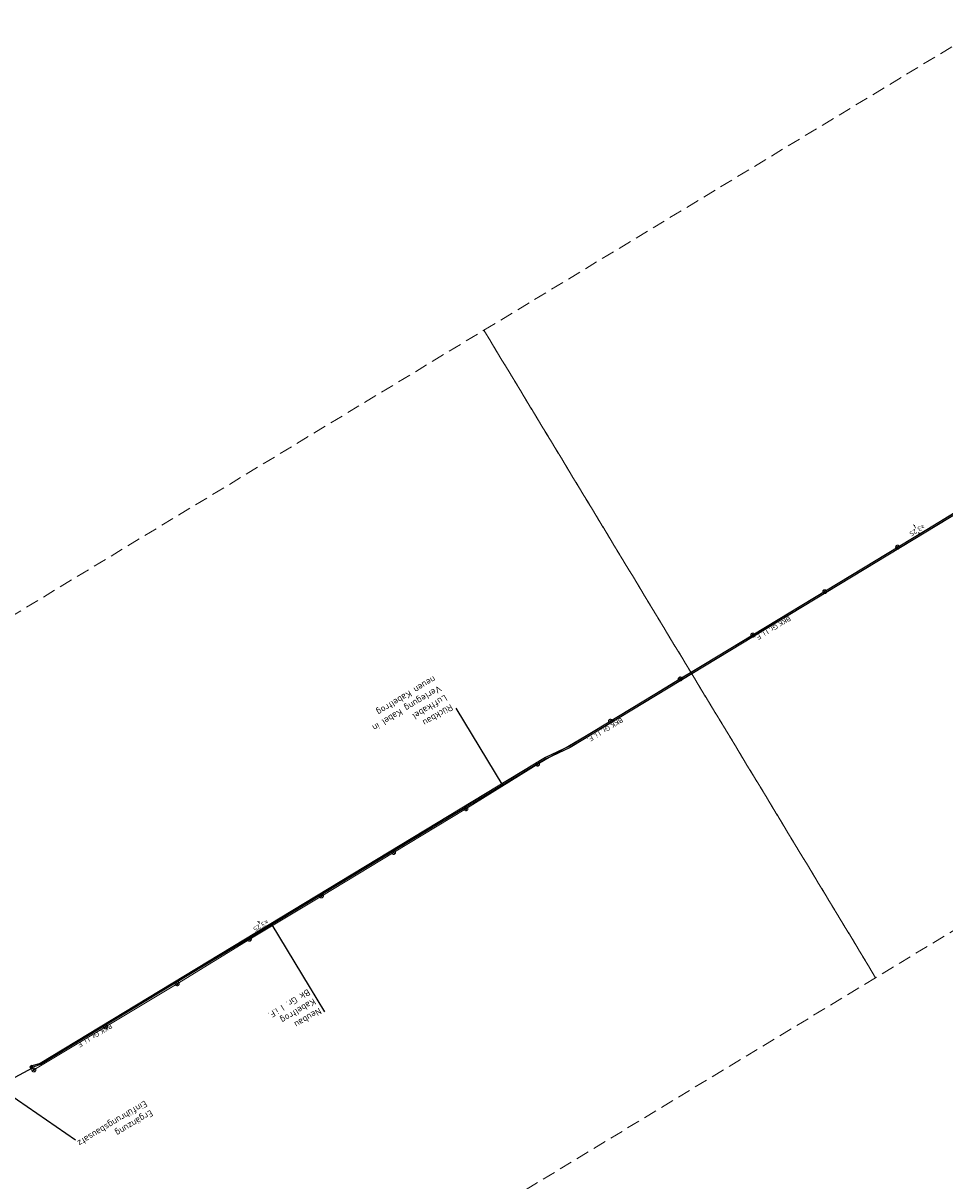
# Model space of a CAD drawing. Header units: metres. Extents: x 3425266 to 3446567, y 5432533 to 5452217.
# Tile 7 of 82: x 3430745 to 3431095, y 5435101 to 5435540. Entities that reach past the tile are written whole.
import ezdxf
from ezdxf import colors
from ezdxf.entities.mleader import LeaderData, LeaderLine
from ezdxf.math import Vec2, Vec3

# ---------------------------------------------------------------- set-up
doc = ezdxf.new("R2010")
doc.units = ezdxf.units.M
doc.header["$MEASUREMENT"] = 0
doc.linetypes.add('STRICHLINIEX2', pattern=[1.5, 1, -0.5])
doc.layers.get('0').update_dxf_attribs({"true_color": 0x939393})
doc.layers.add('MC-AL-Blattschnitte_3433', color=30, linetype='STRICHLINIEX2', lineweight=18, plot=False)
for name, color, linetype, lineweight in [('MC-AL_Neubau_Planung-ESTW-Landau-Kabel_ausgeschaltet_TXT', 50, 'Continuous', 25), ('MC_P_Beschriftung_Kabeltrog_TXT', 10, 'Continuous', 25), ('N_KTB', 10, 'Continuous', 25), ('N_KTB_Text', 10, 'Continuous', 18), ('R_KTB', 40, 'Continuous', 18), ('R_KTB_Text', 40, 'Continuous', 18)]:
    doc.layers.add(name, color=color, linetype=linetype, lineweight=lineweight)
doc.styles.add('Isocpeur', font='isocpeur.ttf')
doc.styles.add('K_ISOCP', font='k_isocp.shx')
doc.styles.get("Standard").update_dxf_attribs({"font": 'arial.ttf'})
doc.dimstyles.get("Standard").update_dxf_attribs({"dimtxt": 0.18, "dimasz": 0.18, "dimexe": 0.18, "dimexo": 0.0625, "dimgap": 0.09, "dimtad": 0, "dimtih": 1, "dimtoh": 1, "dimdec": 4, "dimzin": 0, "dimdsep": 46, "dimtxsty": 'Standard', "dimcen": 0.09, "dimadec": 0, "dimazin": 0, "dimtfac": 1, "dimtdec": 4, "dimtofl": 0, "dimtmove": 0, "dimatfit": 1, "dimfxl": 1, "dimtolj": 1, "dimtzin": 0, "dimarcsym": 0})

# ---------------------------------------------------------------- blocks, each defined once
blk = doc.blocks.new('_None')
blk = doc.blocks.new('_Oblique')
at = {"color": 0, "linetype": 'ByBlock', "lineweight": -2}
blk.add_line((-0.5, -0.5), (0.5, 0.5), dxfattribs=at)
blk = doc.blocks.new('*D52')
at = {"layer": 'Defpoints', "color": 0, "lineweight": 5, "transparency": 16777216}
for p in [(3431083.02, 5435349.53), (3431085.11, 5435346.07), (3431085.11, 5435346.07)]:
    blk.add_point(p, dxfattribs=at)
at = {"layer": 'N_KTB_Text', "color": 0, "lineweight": 0, "transparency": 16777216}
for p, q in [((3431083.02, 5435349.53), (3431083.02, 5435349.53)), ((3431083.02, 5435349.53), (3431083.46, 5435348.81)), ((3431085.11, 5435346.07), (3431084.67, 5435346.8)), ((3431085.11, 5435346.07), (3431085.11, 5435346.07))]:
    blk.add_line(p, q, dxfattribs=at)
at = {"layer": 'N_KTB_Text', "color": 0, "lineweight": 0, "transparency": 16777216, "xscale": 0.5, "yscale": 0.5, "zscale": 0.5}
for p, rotation in [((3431083.02, 5435349.53), 121.1669757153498), ((3431085.11, 5435346.07), 301.1669757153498)]:
    blk.add_blockref('_Oblique', p, dxfattribs=dict(at, rotation=rotation))
at = {"layer": 'N_KTB_Text', "color": 0, "transparency": 16777216, "insert": (3431084.06, 5435347.8), "char_height": 1.8, "attachment_point": 5, "rotation": 211.1906, "style": 'Isocpeur'}
blk.add_mtext('\\A1;≥3,25', dxfattribs=at)
blk = doc.blocks.new('*D42')
at = {"layer": 'Defpoints', "color": 0, "lineweight": 5, "transparency": 16777216}
for p in [(3430834.26, 5435199.16), (3430835.85, 5435196.52), (3430835.85, 5435196.52)]:
    blk.add_point(p, dxfattribs=at)
at = {"layer": 'N_KTB_Text', "color": 0, "lineweight": 0, "transparency": 16777216}
for p, q in [((3430834.26, 5435199.16), (3430834.26, 5435199.16)), ((3430834.26, 5435199.16), (3430834.45, 5435198.84)), ((3430835.85, 5435196.52), (3430835.66, 5435196.84)), ((3430835.85, 5435196.52), (3430835.85, 5435196.52))]:
    blk.add_line(p, q, dxfattribs=at)
at = {"layer": 'N_KTB_Text', "color": 0, "lineweight": 0, "transparency": 16777216, "xscale": 0.5, "yscale": 0.5, "zscale": 0.5}
for p, rotation in [((3430834.26, 5435199.16), 121.1687004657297), ((3430835.85, 5435196.52), 301.1687004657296)]:
    blk.add_blockref('_Oblique', p, dxfattribs=dict(at, rotation=rotation))
at = {"layer": 'N_KTB_Text', "color": 0, "transparency": 16777216, "insert": (3430835.05, 5435197.84), "char_height": 1.8, "attachment_point": 5, "rotation": 211.1906, "style": 'Isocpeur'}
blk.add_mtext('\\A1;≥3,25', dxfattribs=at)

msp = doc.modelspace()

# ---------------------------------------------------------------- linework, layer by layer
at = {"layer": 'N_KTB', "flags": 128}
msp.add_lwpolyline([(3430748.278, 5435144.638), (3430747.443, 5435144.087), (3430747.905, 5435143.386), (3430748.74, 5435143.936), (3430748.278, 5435144.638)], close=True, dxfattribs=at)
msp.add_lwpolyline([(3430748.323, 5435143.661), (3430747.86, 5435144.362)], dxfattribs=at)
at = {"layer": 'R_KTB'}
for p, q in [((3431077.407, 5435341.588), (3431076.125, 5435340.809)), ((3431076.377, 5435341.84), (3431077.156, 5435340.558)), ((3431049.733, 5435324.713), (3431048.451, 5435323.934)), ((3431048.703, 5435324.965), (3431049.482, 5435323.683)), ((3431022.466, 5435308.252), (3431021.184, 5435307.473)), ((3431021.436, 5435308.504), (3431022.215, 5435307.222)), ((3430994.918, 5435291.615), (3430993.636, 5435290.836)), ((3430993.888, 5435291.867), (3430994.667, 5435290.585)), ((3430968.417, 5435275.569), (3430967.135, 5435274.79)), ((3430967.387, 5435275.821), (3430968.166, 5435274.539)), ((3430940.812, 5435259.32), (3430939.53, 5435258.541)), ((3430939.782, 5435259.572), (3430940.561, 5435258.29)), ((3430913.617, 5435242.406), (3430912.335, 5435241.627)), ((3430912.587, 5435242.658), (3430913.366, 5435241.376)), ((3430886.184, 5435225.84), (3430884.902, 5435225.061)), ((3430885.154, 5435226.092), (3430885.933, 5435224.81)), ((3430858.767, 5435209.317), (3430857.485, 5435208.538)), ((3430857.737, 5435209.569), (3430858.516, 5435208.287)), ((3430831.436, 5435192.911), (3430830.154, 5435192.132)), ((3430804.065, 5435176.032), (3430802.783, 5435175.253)), ((3430803.035, 5435176.284), (3430803.814, 5435175.002)), ((3430776.823, 5435159.678), (3430775.541, 5435158.899)), ((3430775.793, 5435159.93), (3430776.572, 5435158.648)), ((3430749.642, 5435143.33), (3430748.36, 5435142.551)), ((3430748.612, 5435143.582), (3430749.391, 5435142.3))]:
    msp.add_line(p, q, dxfattribs=at)
for points in [[(3431076.125, 5435340.809), (3431076.17, 5435340.744), (3431076.22, 5435340.685), (3431076.277, 5435340.63), (3431076.339, 5435340.582), (3431076.406, 5435340.541), (3431076.477, 5435340.507), (3431076.551, 5435340.481), (3431076.627, 5435340.462), (3431076.705, 5435340.451), (3431076.783, 5435340.449), (3431076.862, 5435340.455), (3431076.939, 5435340.469), (3431077.014, 5435340.491), (3431077.087, 5435340.521), (3431077.156, 5435340.558), (3431077.221, 5435340.602), (3431077.281, 5435340.653), (3431077.335, 5435340.709), (3431077.383, 5435340.772), (3431077.424, 5435340.838), (3431077.458, 5435340.909), (3431077.485, 5435340.983), (3431077.503, 5435341.059), (3431077.514, 5435341.137), (3431077.516, 5435341.216), (3431077.51, 5435341.294), (3431077.496, 5435341.371), (3431077.474, 5435341.446), (3431077.445, 5435341.519), (3431077.407, 5435341.588), (3431077.363, 5435341.653), (3431077.312, 5435341.713), (3431077.256, 5435341.767), (3431077.194, 5435341.815), (3431077.127, 5435341.857), (3431077.056, 5435341.89), (3431076.982, 5435341.917), (3431076.906, 5435341.936), (3431076.828, 5435341.946), (3431076.75, 5435341.949), (3431076.671, 5435341.943), (3431076.594, 5435341.929), (3431076.519, 5435341.907), (3431076.446, 5435341.877), (3431076.377, 5435341.84), (3431076.312, 5435341.795), (3431076.252, 5435341.745), (3431076.198, 5435341.688), (3431076.15, 5435341.626), (3431076.109, 5435341.559), (3431076.075, 5435341.488), (3431076.048, 5435341.414), (3431076.03, 5435341.338), (3431076.019, 5435341.26), (3431076.017, 5435341.182), (3431076.023, 5435341.104), (3431076.037, 5435341.026), (3431076.059, 5435340.951), (3431076.088, 5435340.879), (3431076.125, 5435340.809)], [(3431048.451, 5435323.934), (3431048.496, 5435323.869), (3431048.546, 5435323.81), (3431048.603, 5435323.755), (3431048.665, 5435323.707), (3431048.732, 5435323.666), (3431048.803, 5435323.632), (3431048.877, 5435323.606), (3431048.953, 5435323.587), (3431049.031, 5435323.576), (3431049.109, 5435323.574), (3431049.188, 5435323.58), (3431049.265, 5435323.594), (3431049.34, 5435323.616), (3431049.413, 5435323.646), (3431049.482, 5435323.683), (3431049.547, 5435323.727), (3431049.607, 5435323.778), (3431049.661, 5435323.834), (3431049.709, 5435323.897), (3431049.75, 5435323.963), (3431049.784, 5435324.034), (3431049.811, 5435324.108), (3431049.829, 5435324.184), (3431049.84, 5435324.262), (3431049.842, 5435324.341), (3431049.836, 5435324.419), (3431049.822, 5435324.496), (3431049.8, 5435324.571), (3431049.771, 5435324.644), (3431049.733, 5435324.713), (3431049.689, 5435324.778), (3431049.638, 5435324.838), (3431049.582, 5435324.892), (3431049.52, 5435324.94), (3431049.453, 5435324.982), (3431049.382, 5435325.015), (3431049.308, 5435325.042), (3431049.232, 5435325.061), (3431049.154, 5435325.071), (3431049.076, 5435325.074), (3431048.997, 5435325.068), (3431048.92, 5435325.054), (3431048.845, 5435325.032), (3431048.772, 5435325.002), (3431048.703, 5435324.965), (3431048.638, 5435324.92), (3431048.578, 5435324.87), (3431048.524, 5435324.813), (3431048.476, 5435324.751), (3431048.435, 5435324.684), (3431048.401, 5435324.613), (3431048.374, 5435324.539), (3431048.356, 5435324.463), (3431048.345, 5435324.385), (3431048.343, 5435324.307), (3431048.349, 5435324.229), (3431048.363, 5435324.151), (3431048.385, 5435324.076), (3431048.414, 5435324.004), (3431048.451, 5435323.934)], [(3431021.184, 5435307.473), (3431021.229, 5435307.408), (3431021.279, 5435307.349), (3431021.336, 5435307.294), (3431021.398, 5435307.246), (3431021.465, 5435307.205), (3431021.536, 5435307.171), (3431021.61, 5435307.145), (3431021.686, 5435307.126), (3431021.764, 5435307.115), (3431021.842, 5435307.113), (3431021.921, 5435307.119), (3431021.998, 5435307.133), (3431022.073, 5435307.155), (3431022.146, 5435307.185), (3431022.215, 5435307.222), (3431022.28, 5435307.266), (3431022.34, 5435307.317), (3431022.394, 5435307.373), (3431022.442, 5435307.436), (3431022.483, 5435307.502), (3431022.517, 5435307.573), (3431022.544, 5435307.647), (3431022.562, 5435307.723), (3431022.573, 5435307.801), (3431022.575, 5435307.88), (3431022.569, 5435307.958), (3431022.555, 5435308.035), (3431022.533, 5435308.11), (3431022.504, 5435308.183), (3431022.466, 5435308.252), (3431022.422, 5435308.317), (3431022.371, 5435308.377), (3431022.315, 5435308.431), (3431022.253, 5435308.479), (3431022.186, 5435308.521), (3431022.115, 5435308.554), (3431022.041, 5435308.581), (3431021.965, 5435308.6), (3431021.887, 5435308.61), (3431021.809, 5435308.613), (3431021.73, 5435308.607), (3431021.653, 5435308.593), (3431021.578, 5435308.571), (3431021.505, 5435308.541), (3431021.436, 5435308.504), (3431021.371, 5435308.459), (3431021.311, 5435308.409), (3431021.257, 5435308.352), (3431021.209, 5435308.29), (3431021.168, 5435308.223), (3431021.134, 5435308.152), (3431021.107, 5435308.078), (3431021.089, 5435308.002), (3431021.078, 5435307.924), (3431021.076, 5435307.846), (3431021.082, 5435307.768), (3431021.096, 5435307.69), (3431021.118, 5435307.615), (3431021.147, 5435307.543), (3431021.184, 5435307.473)], [(3430993.636, 5435290.836), (3430993.681, 5435290.771), (3430993.731, 5435290.712), (3430993.788, 5435290.657), (3430993.85, 5435290.609), (3430993.917, 5435290.568), (3430993.988, 5435290.534), (3430994.062, 5435290.508), (3430994.138, 5435290.489), (3430994.216, 5435290.478), (3430994.294, 5435290.476), (3430994.373, 5435290.482), (3430994.45, 5435290.496), (3430994.525, 5435290.518), (3430994.598, 5435290.548), (3430994.667, 5435290.585), (3430994.732, 5435290.629), (3430994.792, 5435290.68), (3430994.846, 5435290.736), (3430994.894, 5435290.799), (3430994.935, 5435290.865), (3430994.969, 5435290.936), (3430994.996, 5435291.01), (3430995.014, 5435291.086), (3430995.025, 5435291.164), (3430995.027, 5435291.243), (3430995.021, 5435291.321), (3430995.007, 5435291.398), (3430994.985, 5435291.473), (3430994.956, 5435291.546), (3430994.918, 5435291.615), (3430994.874, 5435291.68), (3430994.823, 5435291.74), (3430994.767, 5435291.794), (3430994.705, 5435291.842), (3430994.638, 5435291.884), (3430994.567, 5435291.917), (3430994.493, 5435291.944), (3430994.417, 5435291.963), (3430994.339, 5435291.973), (3430994.261, 5435291.976), (3430994.182, 5435291.97), (3430994.105, 5435291.956), (3430994.03, 5435291.934), (3430993.957, 5435291.904), (3430993.888, 5435291.867), (3430993.823, 5435291.822), (3430993.763, 5435291.772), (3430993.709, 5435291.715), (3430993.661, 5435291.653), (3430993.62, 5435291.586), (3430993.586, 5435291.515), (3430993.559, 5435291.441), (3430993.541, 5435291.365), (3430993.53, 5435291.287), (3430993.528, 5435291.209), (3430993.534, 5435291.131), (3430993.548, 5435291.053), (3430993.57, 5435290.978), (3430993.599, 5435290.906), (3430993.636, 5435290.836)], [(3430967.135, 5435274.79), (3430967.18, 5435274.725), (3430967.23, 5435274.666), (3430967.287, 5435274.611), (3430967.349, 5435274.563), (3430967.416, 5435274.522), (3430967.487, 5435274.488), (3430967.561, 5435274.462), (3430967.637, 5435274.443), (3430967.715, 5435274.432), (3430967.793, 5435274.43), (3430967.872, 5435274.436), (3430967.949, 5435274.45), (3430968.024, 5435274.472), (3430968.097, 5435274.502), (3430968.166, 5435274.539), (3430968.231, 5435274.583), (3430968.291, 5435274.634), (3430968.345, 5435274.69), (3430968.393, 5435274.753), (3430968.434, 5435274.819), (3430968.468, 5435274.89), (3430968.495, 5435274.964), (3430968.513, 5435275.04), (3430968.524, 5435275.118), (3430968.526, 5435275.197), (3430968.52, 5435275.275), (3430968.506, 5435275.352), (3430968.484, 5435275.427), (3430968.455, 5435275.5), (3430968.417, 5435275.569), (3430968.373, 5435275.634), (3430968.322, 5435275.694), (3430968.266, 5435275.748), (3430968.204, 5435275.796), (3430968.137, 5435275.838), (3430968.066, 5435275.871), (3430967.992, 5435275.898), (3430967.916, 5435275.917), (3430967.838, 5435275.927), (3430967.76, 5435275.93), (3430967.681, 5435275.924), (3430967.604, 5435275.91), (3430967.529, 5435275.888), (3430967.456, 5435275.858), (3430967.387, 5435275.821), (3430967.322, 5435275.776), (3430967.262, 5435275.726), (3430967.208, 5435275.669), (3430967.16, 5435275.607), (3430967.119, 5435275.54), (3430967.085, 5435275.469), (3430967.058, 5435275.395), (3430967.04, 5435275.319), (3430967.029, 5435275.241), (3430967.027, 5435275.163), (3430967.033, 5435275.085), (3430967.047, 5435275.007), (3430967.069, 5435274.932), (3430967.098, 5435274.86), (3430967.135, 5435274.79)], [(3430939.53, 5435258.541), (3430939.575, 5435258.476), (3430939.625, 5435258.417), (3430939.682, 5435258.362), (3430939.744, 5435258.314), (3430939.811, 5435258.273), (3430939.882, 5435258.239), (3430939.956, 5435258.213), (3430940.032, 5435258.194), (3430940.11, 5435258.183), (3430940.188, 5435258.181), (3430940.267, 5435258.187), (3430940.344, 5435258.201), (3430940.419, 5435258.223), (3430940.492, 5435258.253), (3430940.561, 5435258.29), (3430940.626, 5435258.334), (3430940.686, 5435258.385), (3430940.74, 5435258.441), (3430940.788, 5435258.504), (3430940.829, 5435258.57), (3430940.863, 5435258.641), (3430940.89, 5435258.715), (3430940.908, 5435258.791), (3430940.919, 5435258.869), (3430940.921, 5435258.948), (3430940.915, 5435259.026), (3430940.901, 5435259.103), (3430940.879, 5435259.178), (3430940.85, 5435259.251), (3430940.812, 5435259.32), (3430940.768, 5435259.385), (3430940.717, 5435259.445), (3430940.661, 5435259.499), (3430940.599, 5435259.547), (3430940.532, 5435259.589), (3430940.461, 5435259.622), (3430940.387, 5435259.649), (3430940.311, 5435259.668), (3430940.233, 5435259.678), (3430940.155, 5435259.681), (3430940.076, 5435259.675), (3430939.999, 5435259.661), (3430939.924, 5435259.639), (3430939.851, 5435259.609), (3430939.782, 5435259.572), (3430939.717, 5435259.527), (3430939.657, 5435259.477), (3430939.603, 5435259.42), (3430939.555, 5435259.358), (3430939.514, 5435259.291), (3430939.48, 5435259.22), (3430939.453, 5435259.146), (3430939.435, 5435259.07), (3430939.424, 5435258.992), (3430939.422, 5435258.914), (3430939.428, 5435258.836), (3430939.442, 5435258.758), (3430939.464, 5435258.683), (3430939.493, 5435258.611), (3430939.53, 5435258.541)], [(3430912.335, 5435241.627), (3430912.38, 5435241.562), (3430912.43, 5435241.503), (3430912.487, 5435241.448), (3430912.549, 5435241.4), (3430912.616, 5435241.359), (3430912.687, 5435241.325), (3430912.761, 5435241.299), (3430912.837, 5435241.28), (3430912.915, 5435241.269), (3430912.993, 5435241.267), (3430913.072, 5435241.273), (3430913.149, 5435241.287), (3430913.224, 5435241.309), (3430913.297, 5435241.339), (3430913.366, 5435241.376), (3430913.431, 5435241.42), (3430913.491, 5435241.471), (3430913.545, 5435241.527), (3430913.593, 5435241.59), (3430913.634, 5435241.656), (3430913.668, 5435241.727), (3430913.695, 5435241.801), (3430913.713, 5435241.877), (3430913.724, 5435241.955), (3430913.726, 5435242.034), (3430913.72, 5435242.112), (3430913.706, 5435242.189), (3430913.684, 5435242.264), (3430913.655, 5435242.337), (3430913.617, 5435242.406), (3430913.573, 5435242.471), (3430913.522, 5435242.531), (3430913.466, 5435242.585), (3430913.404, 5435242.633), (3430913.337, 5435242.675), (3430913.266, 5435242.708), (3430913.192, 5435242.735), (3430913.116, 5435242.754), (3430913.038, 5435242.764), (3430912.96, 5435242.767), (3430912.881, 5435242.761), (3430912.804, 5435242.747), (3430912.729, 5435242.725), (3430912.656, 5435242.695), (3430912.587, 5435242.658), (3430912.522, 5435242.613), (3430912.462, 5435242.563), (3430912.408, 5435242.506), (3430912.36, 5435242.444), (3430912.319, 5435242.377), (3430912.285, 5435242.306), (3430912.258, 5435242.232), (3430912.24, 5435242.156), (3430912.229, 5435242.078), (3430912.227, 5435242), (3430912.233, 5435241.922), (3430912.247, 5435241.844), (3430912.269, 5435241.769), (3430912.298, 5435241.697), (3430912.335, 5435241.627)], [(3430884.902, 5435225.061), (3430884.947, 5435224.996), (3430884.997, 5435224.937), (3430885.054, 5435224.882), (3430885.116, 5435224.834), (3430885.183, 5435224.793), (3430885.254, 5435224.759), (3430885.328, 5435224.733), (3430885.404, 5435224.714), (3430885.482, 5435224.703), (3430885.56, 5435224.701), (3430885.639, 5435224.707), (3430885.716, 5435224.721), (3430885.791, 5435224.743), (3430885.864, 5435224.773), (3430885.933, 5435224.81), (3430885.998, 5435224.854), (3430886.058, 5435224.905), (3430886.112, 5435224.961), (3430886.16, 5435225.024), (3430886.201, 5435225.09), (3430886.235, 5435225.161), (3430886.262, 5435225.235), (3430886.28, 5435225.311), (3430886.291, 5435225.389), (3430886.293, 5435225.468), (3430886.287, 5435225.546), (3430886.273, 5435225.623), (3430886.251, 5435225.698), (3430886.222, 5435225.771), (3430886.184, 5435225.84), (3430886.14, 5435225.905), (3430886.089, 5435225.965), (3430886.033, 5435226.019), (3430885.971, 5435226.067), (3430885.904, 5435226.109), (3430885.833, 5435226.142), (3430885.759, 5435226.169), (3430885.683, 5435226.188), (3430885.605, 5435226.198), (3430885.527, 5435226.201), (3430885.448, 5435226.195), (3430885.371, 5435226.181), (3430885.296, 5435226.159), (3430885.223, 5435226.129), (3430885.154, 5435226.092), (3430885.089, 5435226.047), (3430885.029, 5435225.997), (3430884.975, 5435225.94), (3430884.927, 5435225.878), (3430884.886, 5435225.811), (3430884.852, 5435225.74), (3430884.825, 5435225.666), (3430884.807, 5435225.59), (3430884.796, 5435225.512), (3430884.794, 5435225.434), (3430884.8, 5435225.356), (3430884.814, 5435225.278), (3430884.836, 5435225.203), (3430884.865, 5435225.131), (3430884.902, 5435225.061)], [(3430857.485, 5435208.538), (3430857.53, 5435208.473), (3430857.58, 5435208.414), (3430857.637, 5435208.359), (3430857.699, 5435208.311), (3430857.766, 5435208.27), (3430857.837, 5435208.236), (3430857.911, 5435208.21), (3430857.987, 5435208.191), (3430858.065, 5435208.18), (3430858.143, 5435208.178), (3430858.222, 5435208.184), (3430858.299, 5435208.198), (3430858.374, 5435208.22), (3430858.447, 5435208.25), (3430858.516, 5435208.287), (3430858.581, 5435208.331), (3430858.641, 5435208.382), (3430858.695, 5435208.438), (3430858.743, 5435208.501), (3430858.784, 5435208.567), (3430858.818, 5435208.638), (3430858.845, 5435208.712), (3430858.863, 5435208.788), (3430858.874, 5435208.866), (3430858.876, 5435208.945), (3430858.87, 5435209.023), (3430858.856, 5435209.1), (3430858.834, 5435209.175), (3430858.805, 5435209.248), (3430858.767, 5435209.317), (3430858.723, 5435209.382), (3430858.672, 5435209.442), (3430858.616, 5435209.496), (3430858.554, 5435209.544), (3430858.487, 5435209.586), (3430858.416, 5435209.619), (3430858.342, 5435209.646), (3430858.266, 5435209.665), (3430858.188, 5435209.675), (3430858.11, 5435209.678), (3430858.031, 5435209.672), (3430857.954, 5435209.658), (3430857.879, 5435209.636), (3430857.806, 5435209.606), (3430857.737, 5435209.569), (3430857.672, 5435209.524), (3430857.612, 5435209.474), (3430857.558, 5435209.417), (3430857.51, 5435209.355), (3430857.469, 5435209.288), (3430857.435, 5435209.217), (3430857.408, 5435209.143), (3430857.39, 5435209.067), (3430857.379, 5435208.989), (3430857.377, 5435208.911), (3430857.383, 5435208.833), (3430857.397, 5435208.755), (3430857.419, 5435208.68), (3430857.448, 5435208.608), (3430857.485, 5435208.538)], [(3430802.783, 5435175.253), (3430802.828, 5435175.188), (3430802.878, 5435175.129), (3430802.935, 5435175.074), (3430802.997, 5435175.026), (3430803.064, 5435174.985), (3430803.135, 5435174.951), (3430803.209, 5435174.925), (3430803.285, 5435174.906), (3430803.363, 5435174.895), (3430803.441, 5435174.893), (3430803.52, 5435174.899), (3430803.597, 5435174.913), (3430803.672, 5435174.935), (3430803.745, 5435174.965), (3430803.814, 5435175.002), (3430803.879, 5435175.046), (3430803.939, 5435175.097), (3430803.993, 5435175.153), (3430804.041, 5435175.216), (3430804.082, 5435175.282), (3430804.116, 5435175.353), (3430804.143, 5435175.427), (3430804.161, 5435175.503), (3430804.172, 5435175.581), (3430804.174, 5435175.66), (3430804.168, 5435175.738), (3430804.154, 5435175.815), (3430804.132, 5435175.89), (3430804.103, 5435175.963), (3430804.065, 5435176.032), (3430804.021, 5435176.097), (3430803.97, 5435176.157), (3430803.914, 5435176.211), (3430803.852, 5435176.259), (3430803.785, 5435176.301), (3430803.714, 5435176.334), (3430803.64, 5435176.361), (3430803.564, 5435176.38), (3430803.486, 5435176.39), (3430803.408, 5435176.393), (3430803.329, 5435176.387), (3430803.252, 5435176.373), (3430803.177, 5435176.351), (3430803.104, 5435176.321), (3430803.035, 5435176.284), (3430802.97, 5435176.239), (3430802.91, 5435176.189), (3430802.856, 5435176.132), (3430802.808, 5435176.07), (3430802.767, 5435176.003), (3430802.733, 5435175.932), (3430802.706, 5435175.858), (3430802.688, 5435175.782), (3430802.677, 5435175.704), (3430802.675, 5435175.626), (3430802.681, 5435175.548), (3430802.695, 5435175.47), (3430802.717, 5435175.395), (3430802.746, 5435175.323), (3430802.783, 5435175.253)], [(3430775.541, 5435158.899), (3430775.586, 5435158.834), (3430775.636, 5435158.775), (3430775.693, 5435158.72), (3430775.755, 5435158.672), (3430775.822, 5435158.631), (3430775.893, 5435158.597), (3430775.967, 5435158.571), (3430776.043, 5435158.552), (3430776.121, 5435158.541), (3430776.199, 5435158.539), (3430776.278, 5435158.545), (3430776.355, 5435158.559), (3430776.43, 5435158.581), (3430776.503, 5435158.611), (3430776.572, 5435158.648), (3430776.637, 5435158.692), (3430776.697, 5435158.743), (3430776.751, 5435158.799), (3430776.799, 5435158.862), (3430776.84, 5435158.928), (3430776.874, 5435158.999), (3430776.901, 5435159.073), (3430776.919, 5435159.149), (3430776.93, 5435159.227), (3430776.932, 5435159.306), (3430776.926, 5435159.384), (3430776.912, 5435159.461), (3430776.89, 5435159.536), (3430776.861, 5435159.609), (3430776.823, 5435159.678), (3430776.779, 5435159.743), (3430776.728, 5435159.803), (3430776.672, 5435159.857), (3430776.61, 5435159.905), (3430776.543, 5435159.947), (3430776.472, 5435159.98), (3430776.398, 5435160.007), (3430776.322, 5435160.026), (3430776.244, 5435160.036), (3430776.166, 5435160.039), (3430776.087, 5435160.033), (3430776.01, 5435160.019), (3430775.935, 5435159.997), (3430775.862, 5435159.967), (3430775.793, 5435159.93), (3430775.728, 5435159.885), (3430775.668, 5435159.835), (3430775.614, 5435159.778), (3430775.566, 5435159.716), (3430775.525, 5435159.649), (3430775.491, 5435159.578), (3430775.464, 5435159.504), (3430775.446, 5435159.428), (3430775.435, 5435159.35), (3430775.433, 5435159.272), (3430775.439, 5435159.194), (3430775.453, 5435159.116), (3430775.475, 5435159.041), (3430775.504, 5435158.969), (3430775.541, 5435158.899)], [(3430748.36, 5435142.551), (3430748.405, 5435142.486), (3430748.455, 5435142.427), (3430748.512, 5435142.372), (3430748.574, 5435142.324), (3430748.641, 5435142.283), (3430748.712, 5435142.249), (3430748.786, 5435142.223), (3430748.862, 5435142.204), (3430748.94, 5435142.193), (3430749.018, 5435142.191), (3430749.097, 5435142.197), (3430749.174, 5435142.211), (3430749.249, 5435142.233), (3430749.322, 5435142.263), (3430749.391, 5435142.3), (3430749.456, 5435142.344), (3430749.516, 5435142.395), (3430749.57, 5435142.451), (3430749.618, 5435142.514), (3430749.659, 5435142.58), (3430749.693, 5435142.651), (3430749.72, 5435142.725), (3430749.738, 5435142.801), (3430749.749, 5435142.879), (3430749.751, 5435142.958), (3430749.745, 5435143.036), (3430749.731, 5435143.113), (3430749.709, 5435143.188), (3430749.68, 5435143.261), (3430749.642, 5435143.33), (3430749.598, 5435143.395), (3430749.547, 5435143.455), (3430749.491, 5435143.509), (3430749.429, 5435143.557), (3430749.362, 5435143.599), (3430749.291, 5435143.632), (3430749.217, 5435143.659), (3430749.141, 5435143.678), (3430749.063, 5435143.688), (3430748.985, 5435143.691), (3430748.906, 5435143.685), (3430748.829, 5435143.671), (3430748.754, 5435143.649), (3430748.681, 5435143.619), (3430748.612, 5435143.582), (3430748.547, 5435143.537), (3430748.487, 5435143.487), (3430748.433, 5435143.43), (3430748.385, 5435143.368), (3430748.344, 5435143.301), (3430748.31, 5435143.23), (3430748.283, 5435143.156), (3430748.265, 5435143.08), (3430748.254, 5435143.002), (3430748.252, 5435142.924), (3430748.258, 5435142.846), (3430748.272, 5435142.768), (3430748.294, 5435142.693), (3430748.323, 5435142.621), (3430748.36, 5435142.551)]]:
    msp.add_lwpolyline(points, dxfattribs=at)

# ---------------------------------------------------------------- texts
at = {"layer": 'MC_P_Beschriftung_Kabeltrog_TXT', "char_height": 1.8, "attachment_point": 1, "rotation": 211.32947, "style": 'K_ISOCP'}
for insert in [(3431036.457, 5435313.573), (3430972.8, 5435275.08), (3430778.941, 5435159.022)]:
    msp.add_mtext_dynamic_manual_height_columns('BKK Gr. I i. F.', width=17.65098, gutter_width=12.5, heights=[0], dxfattribs=dict(at, insert=insert))

# ---------------------------------------------------------------- dimensions: what is measured, and where the dimension line sits
at = {"layer": 'N_KTB_Text'}
dim = msp.add_aligned_dim(p1=(3431083.018, 5435349.534), p2=(3431085.11, 5435346.075), distance=0, text='≥3,25', dimstyle='Standard', override={"dimtxt": 1.8, "dimasz": 0.5, "dimexe": 0, "dimexo": 0, "dimdec": 2, "dimdsep": 44, "dimtxsty": 'Isocpeur', "dimblk1": 'Oblique', "dimblk2": 'Oblique', "dimsah": 1, "dimlwd": 0, "dimlwe": 0}, dxfattribs=at)
dim.commit()
dim.dimension.update_dxf_attribs({"geometry": '*D52', "text_midpoint": (3431084.064, 5435347.805)})

# ---------------------------------------------------------------- leaders
at = {"layer": 'R_KTB_Text'}
ml = msp.add_multileader_mtext('Standard', dxfattribs=at)
ml.set_content('Rückbau\\PLuftkabel\\PVerlegung Kabel in \\Pneuen Kabeltrog', color=256, style='Isocpeur')
ml.set_leader_properties()
ml.set_arrow_properties(name='NONE')
ml.build(insert=Vec2(0, 0))
ml.multileader.update_dxf_attribs({"has_text_frame": 1, "text_left_attachment_type": 0, "text_right_attachment_type": 0, "dogleg_length": 0, "arrow_head_size": 0.18})
ctx = ml.context
ctx.base_point, ctx.char_height, ctx.arrow_head_size, ctx.landing_gap_size, ctx.plane_origin, ctx.plane_x_axis, ctx.plane_y_axis = Vec3(3430909.223, 5435280.167), 2.5, 0.18, 1, Vec3(3431108.769, 5435127.451), Vec3(-0.8554493, -0.5178866), Vec3(0.5178866, -0.8554493)
ctx.left_attachment, ctx.right_attachment = 0, 0
notes = []
notes.append((ctx, [(0, (1, 1, 0), (3430909.223, 5435280.167), (-0.8554493, -0.5178866), 0, [(0, [(3430927.033, 5435250.752)], 0, [])])]))
ctx.mtext.insert, ctx.mtext.text_direction, ctx.mtext.rotation, ctx.mtext.flow_direction = Vec3(3430908.368, 5435279.65), Vec3(-0.8554493, -0.5178866), 3.6859712, 5
ctx.mtext.has_bg_fill, ctx.mtext.bg_color, ctx.mtext.bg_scale_factor, ctx.mtext.bg_transparency, ctx.mtext.use_window_bg_color = 1, -1027028792, 1.5, 0, 1
for ctx, leaders in notes:
    for number, flags, end, landing, length, lines in leaders:
        leader = LeaderData()
        leader.index, (leader.has_last_leader_line, leader.has_dogleg_vector, leader.attachment_direction) = number, flags
        leader.last_leader_point, leader.dogleg_vector, leader.dogleg_length = Vec3(end), Vec3(landing), length
        for number, points, colour, breaks in lines:
            line = LeaderLine()
            line.index, line.vertices, line.color, line.breaks = number, Vec3.list(points), colors.encode_raw_color(colour), breaks
            leader.lines.append(line)
        ctx.leaders.append(leader)

# ---------------------------------------------------------------- next in the draw order: linework, layer by layer
at = {"layer": 'MC-AL-Blattschnitte_3433', "ltscale": 5}
msp.add_lwpolyline([(3431857.91, 5435655.88), (3431068.432, 5435177.933), (3430919.799, 5435423.447), (3431709.276, 5435901.394)], close=True, dxfattribs=at)
at = {"layer": 'N_KTB', "flags": 128}
for points in [[(3431238.121, 5435439.138), (3431235.403, 5435436.056), (3431133.399, 5435375.275), (3430952.231, 5435265.723), (3430943.161, 5435261.406), (3430751.378, 5435145.435), (3430748.365, 5435144.504)], [(3431238.378, 5435438.709), (3431235.726, 5435435.666), (3431133.656, 5435374.846), (3430952.469, 5435265.282), (3430943.398, 5435260.966), (3430751.597, 5435144.983), (3430748.653, 5435144.068)]]:
    msp.add_lwpolyline(points, dxfattribs=at)
at = {"layer": 'R_KTB', "flags": 128}
msp.add_lwpolyline([(3430749.021, 5435143.055), (3430776.21, 5435159.346), (3430803.389, 5435175.574), (3430831.004, 5435192.57), (3430858.134, 5435208.881), (3430885.683, 5435225.501), (3430912.944, 5435241.968), (3430940.299, 5435258.942), (3430967.941, 5435275.181), (3430994.189, 5435291.286), (3431021.912, 5435307.833), (3431049.139, 5435324.384), (3431076.691, 5435341.105), (3431104.176, 5435357.949)], dxfattribs=at)

# ---------------------------------------------------------------- next in the draw order: leaders
at = {"layer": 'MC-AL_Neubau_Planung-ESTW-Landau-Kabel_ausgeschaltet_TXT'}
ml = msp.add_multileader_mtext('Standard', dxfattribs=at)
ml.set_content('Neubau\\PKabeltrog\\PBk Gr. I i.F.', color=256, style='Isocpeur')
ml.set_leader_properties()
ml.set_arrow_properties(name='NONE')
ml.build(insert=Vec2(0, 0))
ml.multileader.update_dxf_attribs({"has_text_frame": 1, "text_left_attachment_type": 0, "text_right_attachment_type": 0, "dogleg_length": 0, "arrow_head_size": 0.18})
ctx = ml.context
ctx.base_point, ctx.char_height, ctx.arrow_head_size, ctx.landing_gap_size, ctx.plane_origin, ctx.plane_x_axis, ctx.plane_y_axis = Vec3(3430859.347, 5435165.019), 2.5, 0.18, 1, Vec3(3431026.958, 5435062.184), Vec3(-0.8554493, -0.5178866), Vec3(0.5178866, -0.8554493)
ctx.left_attachment, ctx.right_attachment = 0, 0
notes = []
notes.append((ctx, [(0, (1, 1, 0), (3430859.347, 5435165.019), (-0.215843, -0.9764281), 0, [(0, [(3430839.351, 5435198.048)], 0, [])])]))
ctx.mtext.insert, ctx.mtext.text_direction, ctx.mtext.rotation, ctx.mtext.flow_direction = Vec3(3430858.491, 5435164.501), Vec3(-0.8554493, -0.5178866), 3.6859712, 5
ctx.mtext.has_bg_fill, ctx.mtext.bg_color, ctx.mtext.bg_scale_factor, ctx.mtext.bg_transparency, ctx.mtext.use_window_bg_color = 1, -1027028792, 1.5, 0, 1
at = {"layer": 'N_KTB_Text'}
ml = msp.add_multileader_mtext('Standard', dxfattribs=at)
ml.set_content('Ergänzung\\PEinführungsbausatz', color=256, style='Isocpeur')
ml.set_leader_properties()
ml.set_arrow_properties(name='NONE')
ml.build(insert=Vec2(0, 0))
ml.multileader.update_dxf_attribs({"has_text_frame": 1, "text_left_attachment_type": 4, "text_right_attachment_type": 4, "dogleg_length": 0, "arrow_head_size": 0.18})
ctx = ml.context
ctx.base_point, ctx.char_height, ctx.arrow_head_size, ctx.landing_gap_size, ctx.plane_origin, ctx.plane_x_axis, ctx.plane_y_axis = Vec3(3430791.53, 5435132.633), 2.5, 0.18, 1, Vec3(3430962.598, 5435026.346), Vec3(-0.8554493, -0.5178866), Vec3(0.5178866, -0.8554493)
ctx.left_attachment, ctx.right_attachment = 4, 4
notes.append((ctx, [(1, (1, 1, 0), (3430764.797, 5435116.449), (0.8554493, 0.5178866), 0, [(1, [(3430748.323, 5435143.661), (3430735.34, 5435136.657)], 0, [])])]))
ctx.mtext.insert, ctx.mtext.text_direction, ctx.mtext.rotation, ctx.mtext.flow_direction = Vec3(3430794.515, 5435125.77), Vec3(-0.8554493, -0.5178866), 3.6859712, 5
ctx.mtext.has_bg_fill, ctx.mtext.bg_color, ctx.mtext.bg_scale_factor, ctx.mtext.bg_transparency, ctx.mtext.use_window_bg_color = 1, -1027028792, 1.5, 0, 1
for ctx, leaders in notes:
    for number, flags, end, landing, length, lines in leaders:
        leader = LeaderData()
        leader.index, (leader.has_last_leader_line, leader.has_dogleg_vector, leader.attachment_direction) = number, flags
        leader.last_leader_point, leader.dogleg_vector, leader.dogleg_length = Vec3(end), Vec3(landing), length
        for number, points, colour, breaks in lines:
            line = LeaderLine()
            line.index, line.vertices, line.color, line.breaks = number, Vec3.list(points), colors.encode_raw_color(colour), breaks
            leader.lines.append(line)
        ctx.leaders.append(leader)

# ---------------------------------------------------------------- next in the draw order: linework, layer by layer
at = {"layer": 'MC-AL-Blattschnitte_3433', "ltscale": 5}
msp.add_lwpolyline([(3431068.432, 5435177.933), (3430278.943, 5434699.978), (3430130.286, 5434945.532), (3430919.775, 5435423.486)], close=True, dxfattribs=at)
at = {"layer": 'R_KTB'}
msp.add_line((3430830.406, 5435193.163), (3430831.185, 5435191.881), dxfattribs=at)
msp.add_lwpolyline([(3430830.154, 5435192.132), (3430830.199, 5435192.067), (3430830.249, 5435192.008), (3430830.306, 5435191.953), (3430830.368, 5435191.905), (3430830.435, 5435191.864), (3430830.506, 5435191.83), (3430830.58, 5435191.804), (3430830.656, 5435191.785), (3430830.734, 5435191.774), (3430830.812, 5435191.772), (3430830.891, 5435191.778), (3430830.968, 5435191.792), (3430831.043, 5435191.814), (3430831.116, 5435191.844), (3430831.185, 5435191.881), (3430831.25, 5435191.925), (3430831.31, 5435191.976), (3430831.364, 5435192.032), (3430831.412, 5435192.095), (3430831.453, 5435192.161), (3430831.487, 5435192.232), (3430831.514, 5435192.306), (3430831.532, 5435192.382), (3430831.543, 5435192.46), (3430831.545, 5435192.539), (3430831.539, 5435192.617), (3430831.525, 5435192.694), (3430831.503, 5435192.769), (3430831.474, 5435192.842), (3430831.436, 5435192.911), (3430831.392, 5435192.976), (3430831.341, 5435193.036), (3430831.285, 5435193.09), (3430831.223, 5435193.138), (3430831.156, 5435193.18), (3430831.085, 5435193.213), (3430831.011, 5435193.24), (3430830.935, 5435193.259), (3430830.857, 5435193.269), (3430830.779, 5435193.272), (3430830.7, 5435193.266), (3430830.623, 5435193.252), (3430830.548, 5435193.23), (3430830.475, 5435193.2), (3430830.406, 5435193.163), (3430830.341, 5435193.118), (3430830.281, 5435193.068), (3430830.227, 5435193.011), (3430830.179, 5435192.949), (3430830.138, 5435192.882), (3430830.104, 5435192.811), (3430830.077, 5435192.737), (3430830.059, 5435192.661), (3430830.048, 5435192.583), (3430830.046, 5435192.505), (3430830.052, 5435192.427), (3430830.066, 5435192.349), (3430830.088, 5435192.274), (3430830.117, 5435192.202), (3430830.154, 5435192.132)], dxfattribs=at)

# ---------------------------------------------------------------- next in the draw order: dimensions: what is measured, and where the dimension line sits
at = {"layer": 'N_KTB_Text'}
dim = msp.add_aligned_dim(p1=(3430834.255, 5435199.159), p2=(3430835.853, 5435196.517), distance=0, text='≥3,25', dimstyle='Standard', override={"dimtxt": 1.8, "dimasz": 0.5, "dimexe": 0, "dimexo": 0, "dimdec": 2, "dimdsep": 44, "dimtxsty": 'Isocpeur', "dimblk1": 'Oblique', "dimblk2": 'Oblique', "dimsah": 1, "dimlwd": 0, "dimlwe": 0}, dxfattribs=at)
dim.commit()
dim.dimension.update_dxf_attribs({"geometry": '*D42', "text_midpoint": (3430835.054, 5435197.838)})

doc.saveas('drawing.dxf')
